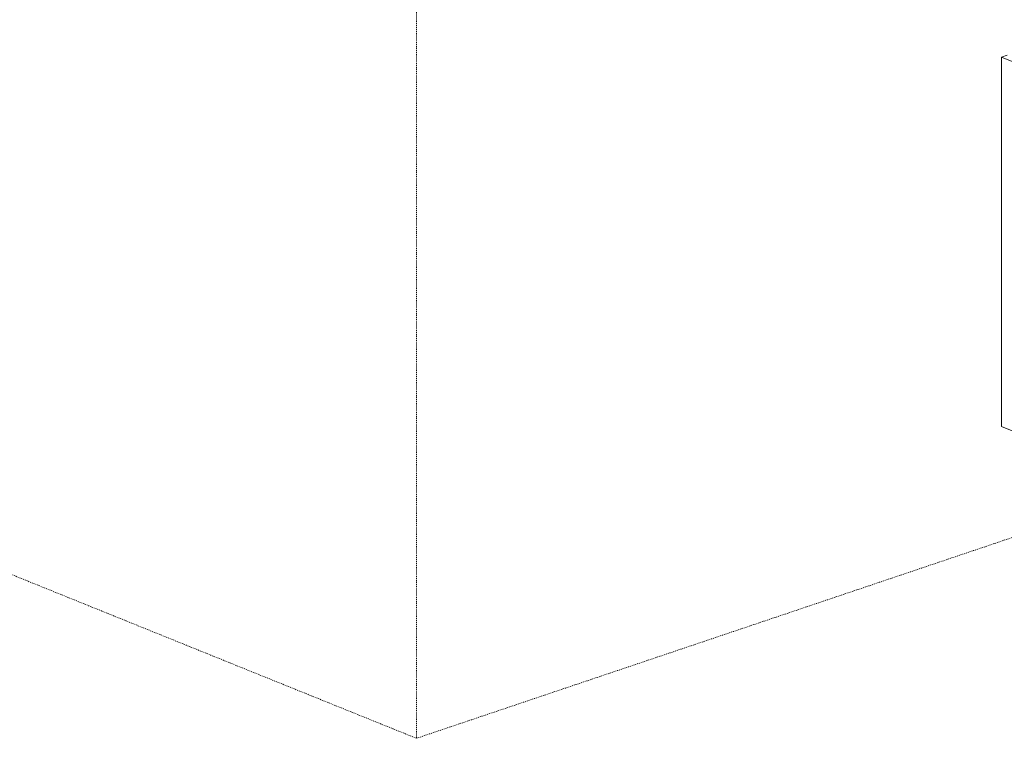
# Model space of a CAD drawing. Header units: millimetres. Extents: x 5617 to 168562, y 7718 to 149254.
# Tile 64 of 76: x 106985 to 110083, y 137081 to 139342. Entities that reach past the tile are written whole.
import ezdxf

# ---------------------------------------------------------------- set-up
doc = ezdxf.new("R2010")
doc.units = ezdxf.units.MM
doc.linetypes.add('Скрыто_2_', pattern=[6, 3, -3])
doc.layers.add('Границы 3D вида', color=7, linetype='Скрыто_2_', lineweight=20, true_color=0x0080c0)
doc.layers.add('Кабельные лотки', color=7, linetype='Continuous', lineweight=18)

msp = doc.modelspace()

# ---------------------------------------------------------------- linework, layer by layer
at = {"layer": 'Границы 3D вида'}
for p, q in [((108233.2, 137081.2), (95300.8, 142312.4)), ((108233.2, 140165), (108233.2, 137081.2)), ((112608.9, 138555.9), (108233.2, 137081.2))]:
    msp.add_line(p, q, dxfattribs=at)
at = {"layer": 'Кабельные лотки'}
for p, q in [((110091.9, 139230.9), (110073.2, 139224.6)), ((110073.2, 139224.6), (110106.9, 139211)), ((110073.2, 138061.9), (110073.2, 139224.6)), ((110106.9, 138048.3), (110073.2, 138061.9))]:
    msp.add_line(p, q, dxfattribs=at)

doc.saveas('drawing.dxf')
